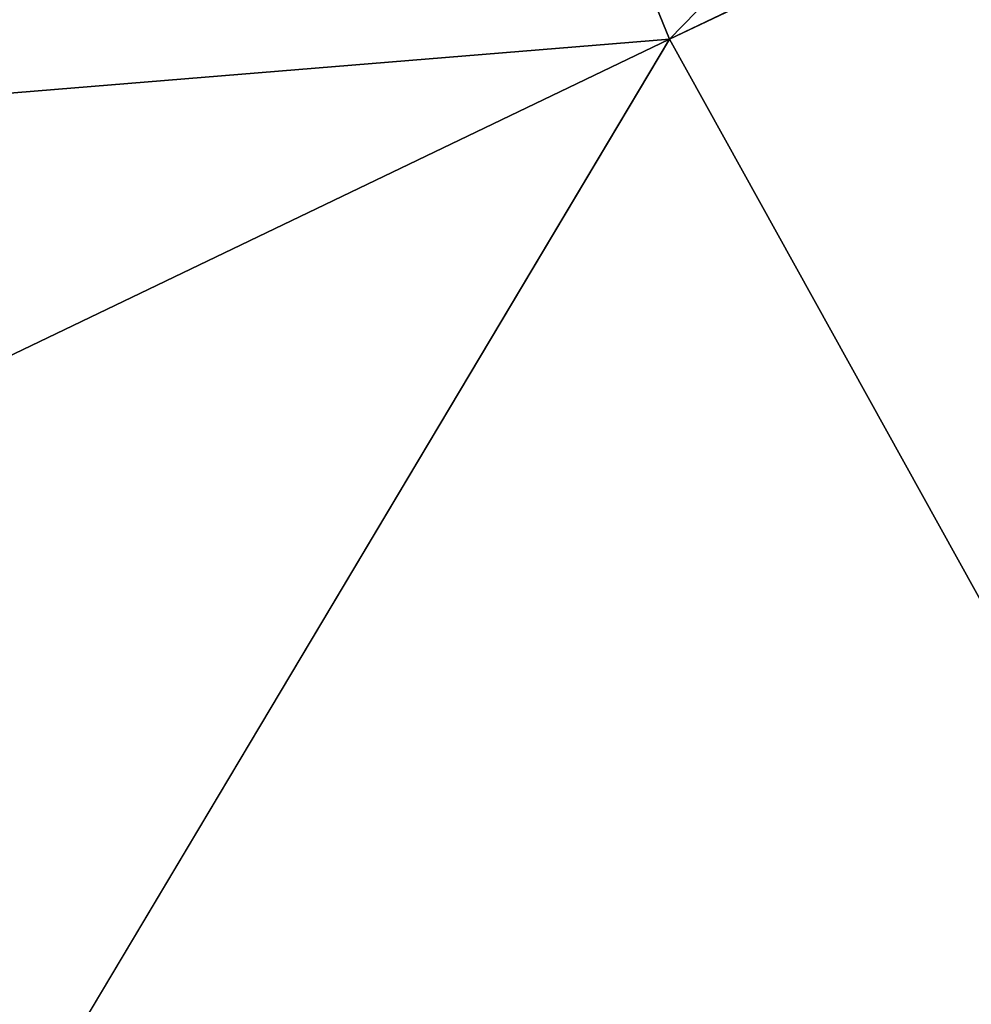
# Model space of a CAD drawing. Header units: millimetres. Extents: x -38 to 77, y 15 to 130.
# Tile 99 of 256: x -1.729 to -1.331, y 61.635 to 62.047. Entities that reach past the tile are written whole.
import ezdxf

# ---------------------------------------------------------------- set-up
doc = ezdxf.new("R2010")
doc.units = ezdxf.units.MM
doc.header["$LTSCALE"] = 25.4
doc.layers.get('0').update_dxf_attribs({"true_color": 0xff5454})

# ---------------------------------------------------------------- blocks, each defined once
blk = doc.blocks.new('PROFILE-BIT-8823.STL')
at = {"color": 250, "true_color": 0x282828}
mesh = blk.add_polyface(dxfattribs=at)
corners = [(3.36812, 68.15139, 13.15378), (-5.92949, 61.78104, 15.34214), (-6.90522, 64.61793, 15.34214), (4.34385, 65.3145, 13.15378)]
mesh.append_faces([[corners[k] for k in face] for face in [(0, 1, 2), (1, 0, 3)]], dxfattribs={"vtx0": -1, "color": 250})
mesh = blk.add_polyface(dxfattribs=at)
corners = [(-6.34188, 61.6392, 28.45084), (-0.23739, 66.91129, 26.05172), (-7.31761, 64.47609, 28.45084), (0.73834, 64.07441, 26.05172)]
mesh.append_faces([[corners[k] for k in face] for face in [(0, 1, 2), (1, 0, 3)]], dxfattribs={"vtx0": -1, "color": 250})
mesh = blk.add_polyface(dxfattribs=at)
corners = [(2.73672, 66.34798, 35.88653), (-1.45731, 62.03878, 32.1554), (-2.48829, 64.55087, 32.1554), (3.52374, 64.43034, 35.88653)]
mesh.append_faces([[corners[k] for k in face] for face in [(0, 1, 2), (1, 0, 3)]], dxfattribs={"vtx0": -1, "color": 250})
mesh = blk.add_polyface(dxfattribs=at)
corners = [(-1.45731, 62.03878, 32.1554), (-6.34188, 61.6392, 28.45084), (-2.48829, 64.55087, 32.1554)]
mesh.append_faces([[corners[k] for k in face] for face in [(0, 1, 2)]], dxfattribs={"color": 250})
mesh = blk.add_polyface(dxfattribs=at)
corners = [(3.52374, 64.43034, 35.88653), (-0.14166, 59.66338, 32.1554), (-1.45731, 62.03878, 32.1554), (4.52806, 62.61702, 35.88653)]
mesh.append_faces([[corners[k] for k in face] for face in [(0, 1, 2), (1, 0, 3)]], dxfattribs={"vtx0": -1, "color": 250})
mesh = blk.add_polyface(dxfattribs=at)
corners = [(-1.45731, 62.03878, 32.1554), (-6.13305, 59.79382, 27.96622), (-6.34188, 61.6392, 28.45084)]
mesh.append_faces([[corners[k] for k in face] for face in [(0, 1, 2)]], dxfattribs={"color": 250})
mesh = blk.add_polyface(dxfattribs=at)
corners = [(-1.45731, 62.03878, 32.1554), (-4.52516, 56.89078, 27.96622), (-6.13305, 59.79382, 27.96622), (-0.14166, 59.66338, 32.1554)]
mesh.append_faces([[corners[k] for k in face] for face in [(0, 1, 2), (1, 0, 3)]], dxfattribs={"vtx0": -1, "color": 250})

msp = doc.modelspace()

# ---------------------------------------------------------------- block references
at = {"color": 0}
msp.add_blockref('PROFILE-BIT-8823.STL', (0, 0), dxfattribs=at)

doc.saveas('drawing.dxf')
